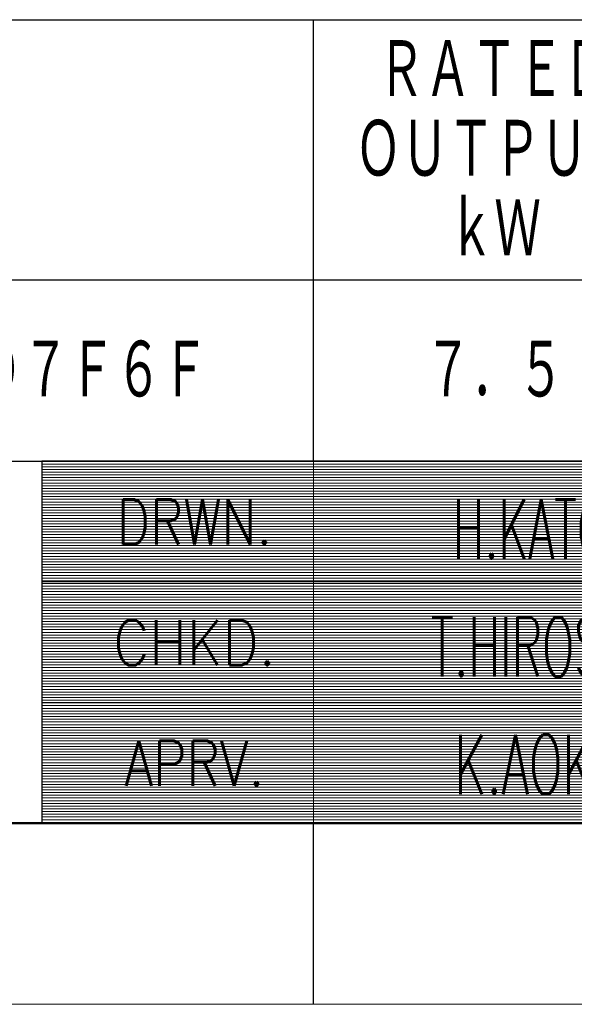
# Model space of a CAD drawing. Header units: millimetres. Extents: x 0 to 1735, y 0 to 1188.
# Tile 6 of 138: x 775 to 898, y 0 to 218. Entities that reach past the tile are written whole.
import ezdxf

# ---------------------------------------------------------------- set-up
doc = ezdxf.new("R2010")
doc.units = ezdxf.units.MM
doc.header["$LTSCALE"] = 0.727559
doc.layers.add('NoLayerName_001', color=7, linetype='Continuous')
doc.styles.get("Standard").update_dxf_attribs({"font": 'txt', "bigfont": 'extfont2'})

# ---------------------------------------------------------------- blocks, each defined once
blk = doc.blocks.new('JZB_0007')
at = {"layer": 'NoLayerName_001', "color": 3, "lineweight": 13, "char_height": 3.27, "attachment_point": 5}
for s, insert in [('\\A1;\\W0.5625;H.KATO', (84.818, 14.635)), ('\\A1;\\W0.5714;T.HIROSE', (84.818, 8.135)), ('\\A1;\\W0.6000;K.AOKI', (84.818, 1.635))]:
    blk.add_mtext(s, dxfattribs=dict(at, insert=insert))
blk = doc.blocks.new('*X119')
at = {"color": 7, "linetype": 'Continuous', "lineweight": 13}
for p, q in [((0, 19.8), (40, 19.8)), ((0, 19.65), (40, 19.65)), ((0, 19.5), (40, 19.5)), ((0, 19.35), (40, 19.35)), ((0, 19.2), (40, 19.2)), ((0, 19.05), (40, 19.05)), ((0, 18.9), (40, 18.9)), ((0, 18.75), (40, 18.75)), ((0, 18.6), (40, 18.6)), ((0, 18.45), (40, 18.45)), ((0, 18.3), (40, 18.3)), ((0, 18.15), (40, 18.15)), ((0, 18), (40, 18)), ((0, 17.85), (40, 17.85)), ((0, 17.7), (40, 17.7)), ((0, 17.55), (40, 17.55)), ((0, 17.4), (40, 17.4)), ((0, 17.25), (40, 17.25)), ((0, 17.1), (40, 17.1)), ((0, 16.95), (40, 16.95)), ((0, 16.8), (40, 16.8)), ((0, 16.65), (40, 16.65)), ((0, 16.5), (40, 16.5)), ((0, 16.35), (40, 16.35)), ((0, 16.2), (40, 16.2)), ((0, 16.05), (40, 16.05)), ((0, 15.9), (40, 15.9)), ((0, 15.75), (40, 15.75)), ((0, 15.6), (40, 15.6)), ((0, 15.45), (40, 15.45)), ((0, 15.3), (40, 15.3)), ((0, 15.15), (40, 15.15)), ((0, 15), (40, 15)), ((0, 14.85), (40, 14.85)), ((0, 14.7), (40, 14.7)), ((0, 14.55), (40, 14.55)), ((0, 14.4), (40, 14.4)), ((0, 14.25), (40, 14.25)), ((0, 14.1), (40, 14.1)), ((0, 13.95), (40, 13.95)), ((0, 13.8), (40, 13.8)), ((0, 13.65), (40, 13.65)), ((0, 13.5), (40, 13.5)), ((0, 13.35), (40, 13.35)), ((0, 13.2), (40, 13.2)), ((0, 13.05), (40, 13.05)), ((0, 12.9), (40, 12.9)), ((0, 12.75), (40, 12.75)), ((0, 12.6), (40, 12.6)), ((0, 12.45), (40, 12.45)), ((0, 12.3), (40, 12.3)), ((0, 12.15), (40, 12.15)), ((0, 12), (40, 12)), ((0, 11.85), (40, 11.85)), ((0, 11.7), (40, 11.7)), ((0, 11.55), (40, 11.55)), ((0, 11.4), (40, 11.4)), ((0, 11.25), (40, 11.25)), ((0, 11.1), (40, 11.1)), ((0, 10.95), (40, 10.95)), ((0, 10.8), (40, 10.8)), ((0, 10.65), (40, 10.65)), ((0, 10.5), (40, 10.5)), ((0, 10.35), (40, 10.35)), ((0, 10.2), (40, 10.2)), ((0, 10.05), (40, 10.05)), ((0, 9.9), (40, 9.9)), ((0, 9.75), (40, 9.75)), ((0, 9.6), (40, 9.6)), ((0, 9.45), (40, 9.45)), ((0, 9.3), (40, 9.3)), ((0, 9.15), (40, 9.15)), ((0, 9), (40, 9)), ((0, 8.85), (40, 8.85)), ((0, 8.7), (40, 8.7)), ((0, 8.55), (40, 8.55)), ((0, 8.4), (40, 8.4)), ((0, 8.25), (40, 8.25)), ((0, 8.1), (40, 8.1)), ((0, 7.95), (40, 7.95)), ((0, 7.8), (40, 7.8)), ((0, 7.65), (40, 7.65)), ((0, 7.5), (40, 7.5)), ((0, 7.35), (40, 7.35)), ((0, 7.2), (40, 7.2)), ((0, 7.05), (40, 7.05)), ((0, 6.9), (40, 6.9)), ((0, 6.75), (40, 6.75)), ((0, 6.6), (40, 6.6)), ((0, 6.45), (40, 6.45)), ((0, 6.3), (40, 6.3)), ((0, 6.15), (40, 6.15)), ((0, 6), (40, 6)), ((0, 5.85), (40, 5.85)), ((0, 5.7), (40, 5.7)), ((0, 5.55), (40, 5.55)), ((0, 5.4), (40, 5.4)), ((0, 5.25), (40, 5.25)), ((0, 5.1), (40, 5.1)), ((0, 4.95), (40, 4.95)), ((0, 4.8), (40, 4.8)), ((0, 4.65), (40, 4.65)), ((0, 4.5), (40, 4.5)), ((0, 4.35), (40, 4.35)), ((0, 4.2), (40, 4.2)), ((0, 4.05), (40, 4.05)), ((0, 3.9), (40, 3.9)), ((0, 3.75), (40, 3.75)), ((0, 3.6), (40, 3.6)), ((0, 3.45), (40, 3.45)), ((0, 3.3), (40, 3.3)), ((0, 3.15), (40, 3.15)), ((0, 3), (40, 3)), ((0, 2.85), (40, 2.85)), ((0, 2.7), (40, 2.7)), ((0, 2.55), (40, 2.55)), ((0, 2.4), (40, 2.4)), ((0, 2.25), (40, 2.25)), ((0, 2.1), (40, 2.1)), ((0, 1.95), (40, 1.95)), ((0, 1.8), (40, 1.8)), ((0, 1.65), (40, 1.65)), ((0, 1.5), (40, 1.5)), ((0, 1.35), (40, 1.35)), ((0, 1.2), (40, 1.2)), ((0, 1.05), (40, 1.05)), ((0, 0.9), (40, 0.9)), ((0, 0.75), (40, 0.75)), ((0, 0.6), (40, 0.6)), ((0, 0.45), (40, 0.45)), ((0, 0.3), (40, 0.3)), ((0, 0.15), (40, 0.15)), ((0, 0), (40, 0))]:
    blk.add_line(p, q, dxfattribs=at)
blk = doc.blocks.new('JZB_0009')
at = {"layer": 'NoLayerName_001', "color": 7, "linetype": 'Continuous', "lineweight": 25}
for p, q in [((170, 20), (170, 0)), ((210, 20), (170, 20)), ((170, 0), (210, 0))]:
    blk.add_line(p, q, dxfattribs=at)
blk.add_blockref('*X119', (170, 0.05))

msp = doc.modelspace()

# ---------------------------------------------------------------- linework, layer by layer
at = {"layer": 'NoLayerName_001', "color": 7, "linetype": 'Continuous', "lineweight": 25}
for p, q in [((660.00006272, 217.59999375), (1640, 217.59999375)), ((840.0000512, 120), (840.0000512, 217.59999375)), ((1640, 159.99999744), (660.00006272, 159.99999744)), ((100, 120), (1640, 120)), ((660, 120), (1640, 120)), ((660.00006272, 120), (1640, 120)), ((840, 0), (840, 40))]:
    msp.add_line(p, q, dxfattribs=at)
at = {"layer": 'NoLayerName_001', "color": 2, "linetype": 'Continuous', "lineweight": 13}
for p, q in [((779.99999452, 120), (779.99999452, 40)), ((840, 40), (840, 120)), ((940.00000051, 93.3332), (779.99999953, 93.3332)), ((940.00000043, 66.67500067), (779.9999984, 66.67500067))]:
    msp.add_line(p, q, dxfattribs=at)
at = {"layer": 'NoLayerName_001', "color": 7, "linetype": 'Continuous', "lineweight": 50}
msp.add_line((1640, 40), (100, 40), dxfattribs=at)
at = {"layer": 'NoLayerName_001', "color": 7, "linetype": 'Continuous', "lineweight": 13}
msp.add_line((1680, 0), (0, 0), dxfattribs=at)

# ---------------------------------------------------------------- block references
at = {"layer": 'NoLayerName_001', "xscale": 4, "yscale": 4, "zscale": 4}
for name, p in [('JZB_0009', (100, 40)), ('JZB_0007', (548.72998047, 46.45999908))]:
    msp.add_blockref(name, p, dxfattribs=at)

# ---------------------------------------------------------------- texts
at = {"layer": 'NoLayerName_001', "color": 7, "lineweight": 13, "char_height": 14, "attachment_point": 5}
for s, insert in [('\\A1;\\W0.6667;ＲＡＴＥＤ', (880.00004995, 206.39999526)), ('\\A1;\\W0.6667;ＯＵＴＰＵＴ', (880.00005017, 188.79999638)), ('\\A1;\\W0.6667;ｋＷ', (880.00004935, 171.199997)), ('\\A1;\\W0.6667;ＳＧＭ７Ｇ－７５Ｄ７Ｆ６Ｆ', (750.00000207, 139.99999987)), ('\\A1;\\W0.6667;７．５', (880.00000048, 140.00000051))]:
    msp.add_mtext(s, dxfattribs=dict(at, insert=insert))
at = {"layer": 'NoLayerName_001', "color": 2, "lineweight": 13, "char_height": 10, "attachment_point": 8}
for s, insert in [('\\A1;\\W0.8191;DRWN.', (813.71602652, 101.58897617)), ('\\A1;\\W0.8821;CHKD.', (813.71602652, 74.92257617)), ('\\A1;\\W0.8191;APRV.', (813.71602652, 48.25617617))]:
    msp.add_mtext(s, dxfattribs=dict(at, insert=insert))

doc.saveas('drawing.dxf')
